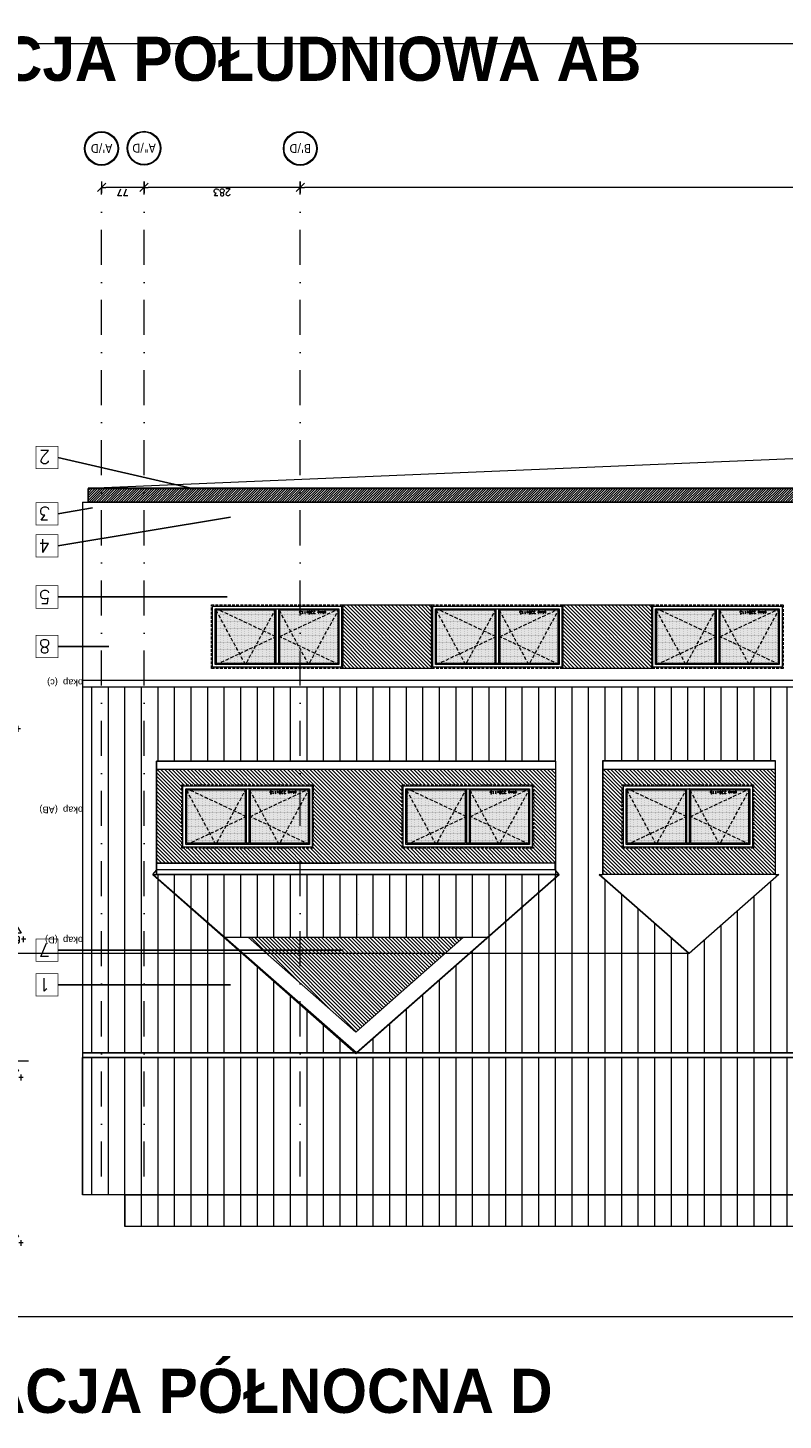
# Model space of a CAD drawing. Header units: millimetres. Extents: x 28291 to 177760, y -399809 to -170937.
# Tile 70 of 256: x 57893 to 59261, y -205466 to -202943. Entities that reach past the tile are written whole.
import ezdxf
from ezdxf.enums import TextEntityAlignment as Align

# ---------------------------------------------------------------- set-up
doc = ezdxf.new("R2010")
doc.units = ezdxf.units.MM
for name, pattern in [('CACHE', [9.525, 6.35, -3.175]), ('CARKOVANA', [7.5, 5, -2.5]), ('DASHDOT', [25.4, 12.7, -6.35, 0, -6.35])]:
    doc.linetypes.add(name, pattern=pattern)
doc.layers.get('0').update_dxf_attribs({"lineweight": 0})
for name, color, linetype, lineweight in [('! opisy okien elewacja', 7, 'Continuous', 0), ('!! 0_ Istn-sciany', 3, 'Continuous', 30), ('!! 0_ Opis', 8, 'Continuous', 13), ('!! 0_ WIDOK ELEWACJA', 4, 'Continuous', 0), ('!! 1  WYDZIELENIE PPOŻ', 252, 'Continuous', 0), ('!! 1_Hatch dach', 252, 'Continuous', 5), ('!! 2_TYNK OBRYS', 252, 'Continuous', 13), ('!! wymiary osi', 250, 'Continuous', 9), ('0-osie-liniA', 14, 'DASHDOT', 5), ('0-osie-tx', 66, 'Continuous', 9), ('0-rzedne-blok', 62, 'Continuous', 13)]:
    doc.layers.add(name, color=color, linetype=linetype, lineweight=lineweight)
for name, color, linetype, lineweight, true_color in [('!! 0_ Istn-okna - wymienione', 9, 'Continuous', 13, 0x808080), ('!! 1_ELEWACJA KOLOR', 7, 'Continuous', 13, 0x6888bb), ('!! 2_ELEWACJA COKÓŁ', 9, 'Continuous', 13, 0x808080)]:
    doc.layers.add(name, color=color, linetype=linetype, lineweight=lineweight, true_color=true_color)
for name, color, linetype, lineweight, plot in [('!! 0_bloki rzędnych', 7, 'Continuous', 0, False), ('!! 0_ramki', 66, 'Continuous', 9, False), ('ND', 240, 'Continuous', 0, False)]:
    doc.layers.add(name, color=color, linetype=linetype, lineweight=lineweight, plot=plot)
doc.layers.add('!! 2_oznaczenia narozniki', color=7, linetype='Continuous')
doc.layers.add('!!_1  OPISY ELEWACJE', color=250, linetype='Continuous')
doc.styles.add('DEUTSCH', font='SIMPLEX8')
doc.styles.add('SIMPLEX', font='simplex.shx', dxfattribs={"width": 0.77})
doc.styles.add('Stil2', font='arial.ttf')
doc.styles.add('STYLE10', font='arialbd.ttf')
doc.styles.add('TAHOMA', font='tahoma.ttf')
doc.styles.add('TXT', font='simplex.shx')
doc.dimstyles.new('DIM50', dxfattribs={"dimscale": 5, "dimtxt": 2.5, "dimasz": 1.5, "dimexe": 0, "dimexo": 0, "dimgap": 0.5, "dimtad": 1, "dimdec": 4, "dimrnd": 0.5, "dimdsep": 46, "dimtxsty": 'TXT', "dimblk1": 'TICK1', "dimblk2": 'TICK1', "dimsah": 1, "dimcen": 0, "dimse1": 1, "dimse2": 1, "dimclrd": 1, "dimclre": 7, "dimclrt": 9, "dimadec": 0, "dimazin": 0, "dimtfac": 1, "dimtdec": 4, "dimtmove": 2, "dimatfit": 3, "dimldrblk": 'TICK1', "dimfxl": 1, "dimtolj": 1, "dimarcsym": 0})
doc.dimstyles.new('OL PB 100', dxfattribs={"dimscale": 4, "dimtxt": 3.5, "dimasz": 0.2, "dimexe": 10, "dimexo": 10, "dimgap": 0.5, "dimtad": 1, "dimdec": 1, "dimrnd": 0.5, "dimzin": 9, "dimdsep": 46, "dimtxsty": 'SIMPLEX', "dimblk": 'thick_MSz', "dimcen": 0.05, "dimdle": 8, "dimse1": 1, "dimse2": 1, "dimclrd": 256, "dimclre": 256, "dimclrt": 3, "dimadec": 1, "dimazin": 2, "dimtfac": 1, "dimtdec": 1, "dimtix": 1, "dimtofl": 0, "dimtmove": 2, "dimatfit": 3, "dimldrblk": 'thick_MSz', "dimfxl": 10, "dimfxlon": 1, "dimtolj": 1, "dimlwd": -1, "dimlwe": -1, "dimarcsym": 0})
pattern_1 = [(90, (67938.474, -208996.977), (-30, 2e-15), [])]

# ---------------------------------------------------------------- blocks, each defined once
blk = doc.blocks.new('D_kota')
for p, q in [((8.7, 0), (8.7, 23)), ((-0.8, 15), (8.7, 15)), ((8.7, 0), (-0.8, 15))]:
    blk.add_line(p, q)
blk.add_lwpolyline([(-0.8, 15), (57.9, 15)])
at = {"style": 'DEUTSCH', "width": 0.8}
blk.add_attdef('POZ.ARCH', (7.3, 19.7), '', height=10, dxfattribs=at)
blk = doc.blocks.new('thick_MSz')
for p, q in [((-10, 0), (10, 0)), ((0, 15), (0, -15))]:
    blk.add_line(p, q)
at = {"const_width": 2, "elevation": 2}
blk.add_lwpolyline([(-7.1, -7.1), (7.1, 7.1)], dxfattribs=at)
blk = doc.blocks.new('*D3800')
at = {"layer": 'DEFPOINTS', "color": 0, "ltscale": 100, "transparency": 16777216}
for p in [(-7256.9, 8688.1), (-7256.9, 8610.3), (-6009.6, 8600.1)]:
    blk.add_point(p, dxfattribs=at)
at = {"layer": 'ND', "ltscale": 100, "transparency": 16777216}
blk.add_line((-6010.4, 8610.3), (-7256.1, 8610.3), dxfattribs=at)
at = {"layer": 'ND', "ltscale": 100, "transparency": 16777216, "xscale": 0.8, "yscale": 0.8, "zscale": 0.8}
for p, rotation in [((-7256.9, 8610.3), 180.0000000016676), ((-6009.6, 8610.3), 1.667526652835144e-09)]:
    blk.add_blockref('thick_MSz', p, dxfattribs=dict(at, rotation=rotation))
at = {"layer": 'ND', "color": 3, "ltscale": 100, "transparency": 16777216, "insert": (-6894.8, 8595.3), "char_height": 14, "attachment_point": 5, "rotation": 180, "style": 'SIMPLEX'}
blk.add_mtext('\\A1;1247.5', dxfattribs=at)
blk = doc.blocks.new('*D3801')
at = {"layer": 'DEFPOINTS', "color": 0, "ltscale": 100, "transparency": 16777216}
for p in [(-7436.9, 8703.8), (-7256.9, 8703.8), (-7256.9, 8642)]:
    blk.add_point(p, dxfattribs=at)
at = {"layer": 'ND', "ltscale": 100, "transparency": 16777216}
blk.add_line((-7436.1, 8642), (-7257.7, 8642), dxfattribs=at)
at = {"layer": 'ND', "ltscale": 100, "transparency": 16777216, "xscale": 0.8, "yscale": 0.8, "zscale": 0.8}
for p, rotation in [((-7436.9, 8642), 180.0000000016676), ((-7256.9, 8642), 1.667526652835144e-09)]:
    blk.add_blockref('thick_MSz', p, dxfattribs=dict(at, rotation=rotation))
at = {"layer": 'ND', "color": 3, "ltscale": 100, "transparency": 16777216, "insert": (-7346.9, 8633), "char_height": 14, "attachment_point": 5, "rotation": 180, "style": 'SIMPLEX'}
blk.add_mtext('\\A1;180', dxfattribs=at)
blk = doc.blocks.new('*D3802')
at = {"layer": 'DEFPOINTS', "color": 0, "ltscale": 100, "transparency": 16777216}
for p in [(-7256.9, 8703.8), (-6941.9, 8703.8), (-6941.9, 8642)]:
    blk.add_point(p, dxfattribs=at)
at = {"layer": 'ND', "ltscale": 100, "transparency": 16777216}
blk.add_line((-7256.1, 8642), (-6942.7, 8642), dxfattribs=at)
at = {"layer": 'ND', "ltscale": 100, "transparency": 16777216, "xscale": 0.8, "yscale": 0.8, "zscale": 0.8, "rotation": 180}
blk.add_blockref('thick_MSz', (-7256.9, 8642), dxfattribs=at)
at = {"layer": 'ND', "ltscale": 100, "transparency": 16777216, "xscale": 0.8, "yscale": 0.8, "zscale": 0.8}
blk.add_blockref('thick_MSz', (-6941.9, 8642), dxfattribs=at)
at = {"layer": 'ND', "color": 3, "ltscale": 100, "transparency": 16777216, "insert": (-7099.4, 8633), "char_height": 14, "attachment_point": 5, "rotation": 180, "style": 'SIMPLEX'}
blk.add_mtext('\\A1;315', dxfattribs=at)
blk = doc.blocks.new('*D3803')
at = {"layer": 'DEFPOINTS', "color": 0, "ltscale": 100, "transparency": 16777216}
for p in [(-6941.9, 8703.8), (-6559.9, 8703.8), (-6559.9, 8642)]:
    blk.add_point(p, dxfattribs=at)
at = {"layer": 'ND', "ltscale": 100, "transparency": 16777216}
blk.add_line((-6941.1, 8642), (-6560.7, 8642), dxfattribs=at)
at = {"layer": 'ND', "ltscale": 100, "transparency": 16777216, "xscale": 0.8, "yscale": 0.8, "zscale": 0.8, "rotation": 180}
blk.add_blockref('thick_MSz', (-6941.9, 8642), dxfattribs=at)
at = {"layer": 'ND', "ltscale": 100, "transparency": 16777216, "xscale": 0.8, "yscale": 0.8, "zscale": 0.8}
blk.add_blockref('thick_MSz', (-6559.9, 8642), dxfattribs=at)
at = {"layer": 'ND', "color": 3, "ltscale": 100, "transparency": 16777216, "insert": (-6750.9, 8633), "char_height": 14, "attachment_point": 5, "rotation": 180, "style": 'SIMPLEX'}
blk.add_mtext('\\A1;382', dxfattribs=at)
blk = doc.blocks.new('*D3804')
at = {"layer": 'DEFPOINTS', "color": 0, "ltscale": 100, "transparency": 16777216}
for p in [(-7616.9, 8679.3), (-7436.9, 8679.3), (-7436.9, 8642)]:
    blk.add_point(p, dxfattribs=at)
at = {"layer": 'ND', "ltscale": 100, "transparency": 16777216}
blk.add_line((-7616.1, 8642), (-7437.7, 8642), dxfattribs=at)
at = {"layer": 'ND', "ltscale": 100, "transparency": 16777216, "xscale": 0.8, "yscale": 0.8, "zscale": 0.8}
for p, rotation in [((-7616.9, 8642), 180.0000000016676), ((-7436.9, 8642), 1.667526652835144e-09)]:
    blk.add_blockref('thick_MSz', p, dxfattribs=dict(at, rotation=rotation))
at = {"layer": 'ND', "color": 3, "ltscale": 100, "transparency": 16777216, "insert": (-7526.9, 8633), "char_height": 14, "attachment_point": 5, "rotation": 180, "style": 'SIMPLEX'}
blk.add_mtext('\\A1;180', dxfattribs=at)
blk = doc.blocks.new('*D3805')
at = {"layer": 'DEFPOINTS', "color": 0, "ltscale": 100, "transparency": 16777216}
for p in [(-7436.9, 8688.1), (-7436.9, 8567.8), (-6009.6, 8557.6)]:
    blk.add_point(p, dxfattribs=at)
at = {"layer": 'ND', "ltscale": 100, "transparency": 16777216}
blk.add_line((-6010.4, 8567.8), (-7436.1, 8567.8), dxfattribs=at)
at = {"layer": 'ND', "ltscale": 100, "transparency": 16777216, "xscale": 0.8, "yscale": 0.8, "zscale": 0.8}
for p, rotation in [((-7436.9, 8567.8), 180.0000000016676), ((-6009.6, 8567.8), 1.667526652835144e-09)]:
    blk.add_blockref('thick_MSz', p, dxfattribs=dict(at, rotation=rotation))
at = {"layer": 'ND', "color": 3, "ltscale": 100, "transparency": 16777216, "insert": (-6895.9, 8552.8), "char_height": 14, "attachment_point": 5, "rotation": 180, "style": 'SIMPLEX'}
blk.add_mtext('\\A1;1427.5', dxfattribs=at)
blk = doc.blocks.new('OKNO 238 X 115')
at = {"layer": '!! 1_Hatch dach', "true_color": 0x575757}
h = blk.add_hatch(dxfattribs=at)
h.set_pattern_fill('DOTS', color=251, angle=180)
h.set_pattern_definition([(180, (59194.8052, -192624.9467), (-0.79375, -1.5875), [0, -1.5875])])
h.paths.add_polyline_path([(49553.5, -204008.1), (49445.5, -204008.1), (49445.5, -203911.1), (49553.5, -203911.1)])
h = blk.add_hatch(dxfattribs=at)
h.set_pattern_fill('DOTS', color=251, angle=180)
h.set_pattern_definition([(180, (59306.8052, -192624.9467), (-0.79375, -1.5875), [0, -1.5875])])
h.paths.add_polyline_path([(49665.5, -204008.1), (49560, -204008.1), (49560, -203911.1), (49665.5, -203911.1)])
at = {"layer": '!! 0_ Istn-okna - wymienione', "linetype": 'CARKOVANA', "lineweight": 5}
blk.add_lwpolyline([(49674.5, -204017.1), (49436.5, -204017.1), (49436.5, -203902.1), (49674.5, -203902.1)], close=True, dxfattribs=at)
at = {"layer": '!! 0_ Istn-okna - wymienione'}
for points in [[(49672.5, -204015.1), (49438.5, -204015.1), (49438.5, -203904.1), (49672.5, -203904.1)], [(49667.5, -204010.1), (49443.5, -204010.1), (49443.5, -203909.1), (49667.5, -203909.1)]]:
    blk.add_lwpolyline(points, close=True, dxfattribs=at)
for points in [[(49551, -204008.1), (49445.5, -204008.1), (49445.5, -203911.1), (49551, -203911.1)], [(49551, -203911.1), (49551, -204008.1)], [(49553, -203909.1), (49553, -204010.1)], [(49558, -203909.1), (49558, -204010.1)], [(49560, -203911.1), (49665.5, -203911.1), (49665.5, -204008.1), (49560, -204008.1)], [(49560, -203911.1), (49560, -204008.1)], [(49558, -204008.1), (49553, -204008.1)]]:
    blk.add_lwpolyline(points, dxfattribs=at)
at = {"layer": '!! 1_Hatch dach', "color": 251, "linetype": 'CACHE', "true_color": 0x575757}
for points in [[(49553, -203909.1), (49498.2, -204010.1), (49443.5, -203909.1)], [(49445.5, -204010.1), (49553, -203959.6), (49445.5, -203909.1)], [(49667.5, -203909.1), (49612.7, -204010.1), (49558, -203909.1)], [(49667.5, -204010.1), (49560, -203959.6), (49667.5, -203909.1)]]:
    blk.add_lwpolyline(points, dxfattribs=at)
at = {"insert": (49644.4, -203918.5), "char_height": 5, "attachment_point": 1, "rotation": 180, "style": 'TXT'}
blk.add_mtext_dynamic_manual_height_columns('okno 238x115', width=52.63, gutter_width=75, heights=[0], dxfattribs=at)
blk = doc.blocks.new('*U80')
h = blk.add_hatch(color=256)
edge = h.paths.add_edge_path()
edge.add_arc((0, 0), 30.6, 0, 360)
edge = h.paths.add_edge_path(flags=17)
edge.add_arc((0, 0), 29.4, 0, 360)
for radius in [30.6, 29.4]:
    blk.add_circle((0, 0), radius)
at = {"style": 'TAHOMA', "flags": 8}
blk.add_attdef('ANSICHTSNUMMER', text='', height=16, dxfattribs=at).set_placement((0, 0), align=Align.MIDDLE_CENTER)
blk = doc.blocks.new('TICK1')
at = {"color": 2}
blk.add_line((-1, -1), (1, 1), dxfattribs=at)
at = {"color": 0}
for p, q in [((0, 0), (-1, 0)), ((0, -1.4), (0, 1.4))]:
    blk.add_line(p, q, dxfattribs=at)
blk = doc.blocks.new('*D3700')
at = {"layer": '!! wymiary osi', "color": 1, "lineweight": -2, "transparency": 16777216}
blk.add_line((60803.8, -211174.5), (58393.6, -211174.5), dxfattribs=at)
at = {"layer": 'DEFPOINTS', "color": 0, "transparency": 16777216}
for p in [(58386.1, -211174.5), (58386.1, -211174.5), (60811.3, -211173.7)]:
    blk.add_point(p, dxfattribs=at)
at = {"layer": '!! wymiary osi', "color": 1, "lineweight": -2, "transparency": 16777216, "xscale": 7.5, "yscale": 7.5, "zscale": 7.5, "rotation": 180}
blk.add_blockref('TICK1', (58386.1, -211174.5), dxfattribs=at)
at = {"layer": '!! wymiary osi', "color": 1, "lineweight": -2, "transparency": 16777216, "xscale": 7.5, "yscale": 7.5, "zscale": 7.5}
blk.add_blockref('TICK1', (60811.3, -211174.5), dxfattribs=at)
at = {"layer": '!! wymiary osi', "color": 9, "transparency": 16777216, "insert": (59598.7, -211183.3), "char_height": 12.5, "attachment_point": 5, "rotation": 180, "style": 'TXT'}
blk.add_mtext('\\A1;2425', dxfattribs=at)
blk = doc.blocks.new('*D3701')
at = {"layer": '!! wymiary osi', "color": 1, "lineweight": -2, "transparency": 16777216}
blk.add_line((58378.6, -211174.5), (58110.6, -211174.5), dxfattribs=at)
at = {"layer": 'DEFPOINTS', "color": 0, "transparency": 16777216}
for p in [(58103.1, -211174.5), (58103.1, -211174.5), (58386.1, -211174.5)]:
    blk.add_point(p, dxfattribs=at)
at = {"layer": '!! wymiary osi', "color": 1, "lineweight": -2, "transparency": 16777216, "xscale": 7.5, "yscale": 7.5, "zscale": 7.5, "rotation": 180}
blk.add_blockref('TICK1', (58103.1, -211174.5), dxfattribs=at)
at = {"layer": '!! wymiary osi', "color": 1, "lineweight": -2, "transparency": 16777216, "xscale": 7.5, "yscale": 7.5, "zscale": 7.5}
blk.add_blockref('TICK1', (58386.1, -211174.5), dxfattribs=at)
at = {"layer": '!! wymiary osi', "color": 9, "transparency": 16777216, "insert": (58244.6, -211183.3), "char_height": 12.5, "attachment_point": 5, "rotation": 180, "style": 'TXT'}
blk.add_mtext('\\A1;283', dxfattribs=at)
blk = doc.blocks.new('*D3702')
at = {"layer": '!! wymiary osi', "color": 1, "lineweight": -2, "transparency": 16777216}
blk.add_line((58095.6, -211174.5), (58033.6, -211174.5), dxfattribs=at)
at = {"layer": 'DEFPOINTS', "color": 0, "transparency": 16777216}
for p in [(58026.1, -211174.5), (58026.1, -211174.5), (58103.1, -211174.5)]:
    blk.add_point(p, dxfattribs=at)
at = {"layer": '!! wymiary osi', "color": 1, "lineweight": -2, "transparency": 16777216, "xscale": 7.5, "yscale": 7.5, "zscale": 7.5, "rotation": 180}
blk.add_blockref('TICK1', (58026.1, -211174.5), dxfattribs=at)
at = {"layer": '!! wymiary osi', "color": 1, "lineweight": -2, "transparency": 16777216, "xscale": 7.5, "yscale": 7.5, "zscale": 7.5}
blk.add_blockref('TICK1', (58103.1, -211174.5), dxfattribs=at)
at = {"layer": '!! wymiary osi', "color": 9, "transparency": 16777216, "insert": (58064.6, -211183.3), "char_height": 12.5, "attachment_point": 5, "rotation": 180, "style": 'TXT'}
blk.add_mtext('\\A1;77', dxfattribs=at)
blk = doc.blocks.new('BLOK POZIOMY SALA GIMNASTYCZNA')
for p, q in [((-7616.85, 8430.57), (-7616.85, 8688.11)), ((-7436.85, 8430.57), (-7436.85, 8688.11)), ((-7256.85, 8430.57), (-7256.85, 8688.11)), ((-6941.85, 8430.57), (-6941.85, 8688.11)), ((-6559.85, 8401.77), (-6559.85, 8659.32)), ((-6309.42, 8401.77), (-6309.42, 8659.32)), ((-6009.57, 8401.77), (-6009.57, 8659.32))]:
    blk.add_line(p, q)
for points in [[(-6309.42, 8401.77), (-6309.42, 8741.67)], [(-7346.85, 8712.69), (-7346.85, 8429.66)]]:
    blk.add_lwpolyline(points)
at = {"layer": '0-rzedne-blok'}
ref = blk.add_blockref('D_kota', (-6559.85, 8727.86), dxfattribs=dict(at, xscale=1.250000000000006, yscale=1.250000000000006, zscale=1.250000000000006, rotation=270))
ref.add_attrib('POZ.ARCH', '+6,97', (-6535.27, 8738.69), dxfattribs={"layer": '0', "height": 12.5, "rotation": 270, "style": 'DEUTSCH', "width": 0.8})
ref = blk.add_blockref('D_kota', (-6309.42, 8723.05), dxfattribs=dict(at, xscale=1.250000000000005, yscale=1.250000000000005, zscale=1.250000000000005, rotation=270))
ref.add_attrib('POZ.ARCH', '+ 10,37', (-6284.84, 8733.88), dxfattribs={"layer": '0', "height": 12.5, "rotation": 270, "style": 'DEUTSCH', "width": 0.8})
ref = blk.add_blockref('D_kota', (-6009.57, 8723.05), dxfattribs=dict(at, xscale=1.250000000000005, yscale=1.250000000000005, zscale=1.250000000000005, rotation=270))
ref.add_attrib('POZ.ARCH', '+ 13,37', (-5984.99, 8733.88), dxfattribs={"layer": '0', "height": 12.5, "rotation": 270, "style": 'DEUTSCH', "width": 0.8})
ref = blk.add_blockref('D_kota', (-7616.85, 8712.69), dxfattribs=dict(at, xscale=1.250000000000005, yscale=1.250000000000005, zscale=1.250000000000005, rotation=270))
ref.add_attrib('POZ.ARCH', '- 2,70  ', (-7592.27, 8723.52), dxfattribs={"layer": '0', "height": 12.5, "rotation": 270, "style": 'DEUTSCH', "width": 0.8})
ref = blk.add_blockref('D_kota', (-7436.85, 8712.69), dxfattribs=dict(at, xscale=1.250000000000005, yscale=1.250000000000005, zscale=1.250000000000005, rotation=270))
ref.add_attrib('POZ.ARCH', '- 0,90  ', (-7412.27, 8723.52), dxfattribs={"layer": '0', "height": 12.5, "rotation": 270, "style": 'DEUTSCH', "width": 0.8})
ref = blk.add_blockref('D_kota', (-7346.85, 8712.69), dxfattribs=dict(at, xscale=1.250000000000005, yscale=1.250000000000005, zscale=1.250000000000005, rotation=270))
ref.add_attrib('POZ.ARCH', '%%p 0,00  ', (-7322.27, 8723.52), dxfattribs={"layer": '0', "height": 12.5, "rotation": 270, "style": 'DEUTSCH', "width": 0.8})
ref = blk.add_blockref('D_kota', (-7256.85, 8712.69), dxfattribs=dict(at, xscale=1.250000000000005, yscale=1.250000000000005, zscale=1.250000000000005, rotation=270))
ref.add_attrib('POZ.ARCH', '+ 0,90  ', (-7232.27, 8723.52), dxfattribs={"layer": '0', "height": 12.5, "rotation": 270, "style": 'DEUTSCH', "width": 0.8})
ref = blk.add_blockref('D_kota', (-6941.38, 8718.1), dxfattribs=dict(at, xscale=1.250000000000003, yscale=1.250000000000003, zscale=1.250000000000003, rotation=269.9999999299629))
ref.add_attrib('POZ.ARCH', '+ 4,05', (-6916.8, 8728.93), dxfattribs={"layer": '0', "height": 12.5, "rotation": 270, "style": 'DEUTSCH', "width": 0.8})
at = {"layer": '!! 2_oznaczenia narozniki', "style": 'Stil2'}
for s, p in [('okap  (c)', (-7001.2, 8840.75)), ('okap  (AB)', (-6770.44, 8840.75)), ('okap  (D)', (-6534.48, 8840.75))]:
    blk.add_text(s, height=12, rotation=270, dxfattribs=at).set_placement(p)
at = {"style": 'SIMPLEX', "width": 0.77}
for s, p in [('POZIOM  PIWNIC (C)', (-7616.31, 8542.85)), ('PROJ. POZIOM WYJŚCIA (D)', (-7436.31, 8542.85)), ('POZIOM PARTERU (C)', (-7346.85, 8542.85)), ('POZIOM PARTERU (D)', (-7256.31, 8542.85)), ('POZIOM PIĘTRA (D)', (-6941.31, 8542.85)), ('POZIOM PODDASZA (D)', (-6559.85, 8542.85)), ('PRZŁAMANIE DACHU', (-6309.42, 8542.85)), ('KALENICA (D)', (-6009.57, 8542.85)), ('POZIOM kalnicy (D2)', (-6234.21, 8523.33, -0.04)), ('POZIOM kalnicy (D1)', (-6175.6, 8523.33, -0.04))]:
    blk.add_text(s, height=10, rotation=270, dxfattribs=at).set_placement(p)
at = {"layer": 'ND', "ltscale": 100}
for base, p1, p2, picture, middle in [((-7436.85, 8641.97), (-7616.85, 8679.26), (-7436.85, 8679.26), '*D3804', (-7526.85, 8632.97)), ((-7256.85, 8641.97), (-7436.85, 8703.84), (-7256.85, 8703.84), '*D3801', (-7346.85, 8632.97))]:
    dim = blk.add_linear_dim(base=base, p1=p1, p2=p2, angle=0, dimstyle='OL PB 100', dxfattribs=at)
    dim.commit()
    dim.dimension.update_dxf_attribs({"geometry": picture, "text_midpoint": middle})
for base, p1, p2, picture, middle in [((-7436.85, 8567.75), (-6009.57, 8557.61), (-7436.85, 8688.11), '*D3805', (-6895.9, 8552.8)), ((-7256.85, 8610.27), (-6009.57, 8600.13), (-7256.85, 8688.11), '*D3800', (-6894.77, 8595.31))]:
    dim = blk.add_linear_dim(base=base, p1=p1, p2=p2, angle=0, dimstyle='OL PB 100', dxfattribs=at)
    dim.commit()
    dim.dimension.update_dxf_attribs({"geometry": picture, "text_midpoint": middle, "dimtype": 160})
for base, p1, p2, picture, middle in [((-6941.85, 8641.97), (-7256.85, 8703.84), (-6941.85, 8703.84), '*D3802', (-7099.35, 8632.97)), ((-6559.85, 8641.97), (-6941.85, 8703.84), (-6559.85, 8703.84), '*D3803', (-6750.85, 8632.97))]:
    dim = blk.add_linear_dim(base=base, p1=p1, p2=p2, dimstyle='OL PB 100', dxfattribs=at)
    dim.commit()
    dim.dimension.update_dxf_attribs({"geometry": picture, "text_midpoint": middle})
blk = doc.blocks.new('BLOK OSIE DE')
at = {"layer": '0-osie-liniA', "ltscale": 5}
for points in [[(58026.06735, -212967.07145), (58026.06735, -211174.54046)], [(58103.06735, -212967.07145), (58103.06735, -211174.54046)], [(58386.06735, -212967.07145), (58386.06735, -211174.54046)]]:
    blk.add_lwpolyline(points, dxfattribs=at)
at = {"layer": '0-osie-tx'}
ref = blk.add_blockref('*U80', (58026.06735, -211104.04341), dxfattribs=at)
ref.add_attrib('ANSICHTSNUMMER', "A'/D", dxfattribs={"layer": '0', "height": 16, "rotation": 180, "style": 'TAHOMA', "flags": 8}).set_placement((58026.06735, -211104.04341), align=Align.MIDDLE_CENTER)
ref = blk.add_blockref('*U80', (58103.06735, -211103.54341), dxfattribs=at)
ref.add_attrib('ANSICHTSNUMMER', 'A"/D', dxfattribs={"layer": '0', "height": 16, "rotation": 180, "style": 'TAHOMA', "flags": 8}).set_placement((58103.06735, -211103.54341), align=Align.MIDDLE_CENTER)
ref = blk.add_blockref('*U80', (58386.06735, -211104.04341), dxfattribs=at)
ref.add_attrib('ANSICHTSNUMMER', "B'/D", dxfattribs={"layer": '0', "height": 16, "rotation": 180, "style": 'TAHOMA', "flags": 8}).set_placement((58386.06735, -211104.04341), align=Align.MIDDLE_CENTER)
at = {"layer": '!! wymiary osi'}
for base, p1, p2, picture, middle in [((58026.06735, -211174.54046), (58103.06735, -211174.54046), (58026.06735, -211174.54046), '*D3702', (58064.56735, -211183.29046)), ((58103.06735, -211174.54046), (58386.06735, -211174.54046), (58103.06735, -211174.54046), '*D3701', (58244.56735, -211183.29046)), ((58386.06735, -211174.54046), (60811.30712, -211173.73186), (58386.06735, -211174.54046), '*D3700', (59598.68724, -211183.29046))]:
    dim = blk.add_linear_dim(base=base, p1=p1, p2=p2, angle=180, dimstyle='DIM50', dxfattribs=at)
    dim.commit()
    dim.dimension.update_dxf_attribs({"geometry": picture, "text_midpoint": middle})

msp = doc.modelspace()

# ---------------------------------------------------------------- hatches: boundary and pattern name
at = {"layer": '!! 1_ELEWACJA KOLOR', "true_color": 0x4f5358}
h = msp.add_hatch(dxfattribs=at)
h.set_pattern_fill('ANSI31', color=251, scale=1.5, angle=-90)
h.set_pattern_definition([(315, (67539.4744, -208996.977), (3.367596, 3.367596), [])])
h.paths.add_polyline_path([(58463.06735, -203989.10743), (58624.06735, -203989.10743), (58624.06735, -204104.10743), (58463.06735, -204104.10743)])
h = msp.add_hatch(dxfattribs=at)
h.set_pattern_fill('ANSI31', color=251, scale=1.5, angle=-90)
h.set_pattern_definition([(315, (67938.4744, -208996.977), (3.367596, 3.367596), [])])
h.paths.add_polyline_path([(58862.06735, -203989.10743), (59023.06735, -203989.10743), (59023.06735, -204104.10743), (58862.06735, -204104.10743)])
h = msp.add_hatch(dxfattribs=at)
h.set_pattern_fill('ANSI31', color=251, scale=1.5, angle=-90)
h.paths.add_polyline_path([(58848.59686, -204287.45533), (58125.59686, -204287.45533), (58125.59686, -204457.12714), (58457.94233, -204457.12714), (58848.59686, -204457.12714)])
h.paths.add_polyline_path([(58409.56735, -204430.10743), (58171.56735, -204430.10743), (58171.56735, -204315.10743), (58409.56735, -204315.10743)], flags=16)
h.paths.add_polyline_path([(58407.56735, -204428.10743), (58173.56735, -204428.10743), (58173.56735, -204317.10743), (58407.56735, -204317.10743)], flags=0)
h.paths.add_polyline_path([(58402.56735, -204423.10743), (58178.56735, -204423.10743), (58178.56735, -204322.10743), (58402.56735, -204322.10743)], flags=0)
h.paths.add_polyline_path([(58400.52775, -204421.10743), (58376.34705, -204421.10743), (58375.81735, -204423.10743), (58375.28765, -204421.10743), (58351.06735, -204421.10743), (58351.06735, -204329.65884), (58349.06735, -204322.10743), (58349.06735, -204421.10743), (58344.06735, -204421.10743), (58344.06735, -204423.10743), (58342.12676, -204421.10743), (58319.0723, -204421.10743), (58318.56735, -204423.10743), (58318.01289, -204421.10743), (58295.06735, -204421.10743), (58295.06735, -204338.33958), (58293.06735, -204331.12529), (58293.06735, -204421.10743), (58288.06735, -204421.10743), (58288.06735, -204423.10743), (58286.12676, -204421.10743), (58263.0723, -204421.10743), (58262.56735, -204423.10743), (58262.0624, -204421.10743), (58239.06735, -204421.10743), (58239.06735, -204330.029), (58237.06735, -204322.10743), (58237.06735, -204421.10743), (58232.06735, -204421.10743), (58232.06735, -204423.10743), (58230.02775, -204421.10743), (58205.84705, -204421.10743), (58205.31735, -204423.10743), (58204.78765, -204421.10743), (58180.56735, -204421.10743), (58180.56735, -204324.10743), (58230.02775, -204324.10743), (58232.06735, -204322.10743), (58232.06735, -204421.10743), (58237.06735, -204421.10743), (58237.06735, -204322.10743), (58239.06735, -204330.029), (58239.06735, -204324.10743), (58286.12676, -204324.10743), (58288.06735, -204322.10743), (58288.06735, -204421.10743), (58293.06735, -204421.10743), (58293.06735, -204331.12529), (58295.06735, -204338.33958), (58295.06735, -204324.10743), (58342.12676, -204324.10743), (58344.06735, -204322.10743), (58344.06735, -204421.10743), (58349.06735, -204421.10743), (58349.06735, -204322.10743), (58351.06735, -204329.65884), (58351.06735, -204324.10743), (58400.52775, -204324.10743), (58402.56735, -204322.10743), (58400.56735, -204329.65884), (58400.56735, -204421.14627)], flags=0)
h.paths.add_polyline_path([(58570.56735, -204315.10743), (58808.56735, -204315.10743), (58808.56735, -204430.10743), (58570.56735, -204430.10743)], flags=16)
h.paths.add_polyline_path([(58572.56735, -204317.10743), (58806.56735, -204317.10743), (58806.56735, -204428.10743), (58572.56735, -204428.10743)], flags=0)
h.paths.add_polyline_path([(58577.56735, -204423.10743), (58577.56735, -204322.10743), (58801.56735, -204322.10743), (58801.56735, -204423.10743)], flags=0)
h.paths.add_polyline_path([(58579.56735, -204421.10743), (58579.56735, -204324.10743), (58629.02775, -204324.10743), (58631.06735, -204322.10743), (58631.06735, -204421.10743), (58636.06735, -204421.10743), (58636.06735, -204322.10743), (58638.06735, -204330.029), (58638.06735, -204324.10743), (58685.12676, -204324.10743), (58687.06735, -204322.10743), (58687.06735, -204421.10743), (58692.06735, -204421.10743), (58692.06735, -204331.12529), (58694.06735, -204338.33958), (58694.06735, -204324.10743), (58741.12676, -204324.10743), (58743.06735, -204322.10743), (58743.06735, -204421.10743), (58748.06735, -204421.10743), (58748.06735, -204322.10743), (58750.06735, -204329.65884), (58750.06735, -204324.10743), (58799.52775, -204324.10743), (58801.56735, -204322.10743), (58799.56735, -204329.65884), (58799.56735, -204421.14627), (58799.52775, -204421.10743), (58775.34705, -204421.10743), (58774.81735, -204423.10743), (58774.28765, -204421.10743), (58750.06735, -204421.10743), (58750.06735, -204329.65884), (58748.06735, -204322.10743), (58748.06735, -204421.10743), (58743.06735, -204421.10743), (58743.06735, -204423.10743), (58741.12676, -204421.10743), (58718.0723, -204421.10743), (58717.56735, -204423.10743), (58717.01289, -204421.10743), (58694.06735, -204421.10743), (58694.06735, -204338.33958), (58692.06735, -204331.12529), (58692.06735, -204421.10743), (58687.06735, -204421.10743), (58687.06735, -204423.10743), (58685.12676, -204421.10743), (58662.0723, -204421.10743), (58661.56735, -204423.10743), (58661.0624, -204421.10743), (58638.06735, -204421.10743), (58638.06735, -204330.029), (58636.06735, -204322.10743), (58636.06735, -204421.10743), (58631.06735, -204421.10743), (58631.06735, -204423.10743), (58629.02775, -204421.10743), (58604.84705, -204421.10743), (58604.31735, -204423.10743), (58603.78765, -204421.10743)], flags=0)
h.paths.add_polyline_path([(58380.7396, -204325.26706), (58326.81103, -204325.26706), (58326.81103, -204332.76706), (58380.7396, -204332.76706)], flags=8)
h.paths.add_polyline_path([(58779.7396, -204325.26706), (58725.81103, -204325.26706), (58725.81103, -204332.76706), (58779.7396, -204332.76706)], flags=8)
h = msp.add_hatch(dxfattribs=at)
h.set_pattern_fill('ANSI31', color=251, scale=1.5, angle=-90)
h.paths.add_polyline_path([(59246.59686, -204287.45533), (58934.59686, -204287.45533), (58934.59686, -204477.75954), (59246.59686, -204477.75954)])
h.paths.add_polyline_path([(58969.56735, -204430.10743), (58969.56735, -204315.10743), (59207.56735, -204315.10743), (59207.56735, -204430.10743)], flags=16)
h.paths.add_polyline_path([(58971.56735, -204428.10743), (58971.56735, -204317.10743), (59205.56735, -204317.10743), (59205.56735, -204428.10743)], flags=0)
h.paths.add_polyline_path([(58976.56735, -204423.10743), (58976.56735, -204322.10743), (59200.56735, -204322.10743), (59200.56735, -204423.10743)], flags=0)
h.paths.add_polyline_path([(59147.06735, -204421.10743), (59142.06735, -204421.10743), (59142.06735, -204423.10743), (59140.12676, -204421.10743), (59117.0723, -204421.10743), (59116.56735, -204423.10743), (59116.01289, -204421.10743), (59093.06735, -204421.10743), (59093.06735, -204338.33958), (59091.06735, -204331.12529), (59091.06735, -204421.10743), (59086.06735, -204421.10743), (59086.06735, -204423.10743), (59084.12676, -204421.10743), (59061.0723, -204421.10743), (59060.56735, -204423.10743), (59060.0624, -204421.10743), (59037.06735, -204421.10743), (59037.06735, -204330.029), (59035.06735, -204322.10743), (59035.06735, -204421.10743), (59030.06735, -204421.10743), (59030.06735, -204423.10743), (59028.02775, -204421.10743), (59003.84705, -204421.10743), (59003.31735, -204423.10743), (59002.78765, -204421.10743), (58978.56735, -204421.10743), (58978.56735, -204324.10743), (59028.02775, -204324.10743), (59030.06735, -204322.10743), (59030.06735, -204421.10743), (59035.06735, -204421.10743), (59035.06735, -204322.10743), (59037.06735, -204330.029), (59037.06735, -204324.10743), (59084.12676, -204324.10743), (59086.06735, -204322.10743), (59086.06735, -204421.10743), (59091.06735, -204421.10743), (59091.06735, -204331.12529), (59093.06735, -204338.33958), (59093.06735, -204324.10743), (59140.12676, -204324.10743), (59142.06735, -204322.10743), (59142.06735, -204421.10743), (59147.06735, -204421.10743), (59147.06735, -204322.10743), (59149.06735, -204329.65884), (59149.06735, -204324.10743), (59198.52775, -204324.10743), (59200.56735, -204322.10743), (59198.56735, -204329.65884), (59198.56735, -204421.14627), (59198.52775, -204421.10743), (59174.34705, -204421.10743), (59173.81735, -204423.10743), (59173.28765, -204421.10743), (59149.06735, -204421.10743), (59149.06735, -204329.65884), (59147.06735, -204322.10743)], flags=0)
h.paths.add_polyline_path([(59178.7396, -204325.26706), (59124.81103, -204325.26706), (59124.81103, -204332.76706), (59178.7396, -204332.76706)], flags=8)
h = msp.add_hatch(dxfattribs=at)
h.set_pattern_fill('ANSI31', color=251, scale=1.5, angle=-90)
h.paths.add_polyline_path([(58682.15457, -204591.41958), (58292.03915, -204591.41958), (58487.09686, -204763.07037)])
at = {"layer": '!! 1_Hatch dach'}
h = msp.add_hatch(dxfattribs=at)
h.set_pattern_fill('_USER', color=8, scale=30, angle=90, pattern_type=0)
h.set_pattern_definition(pattern_1)
h.paths.add_polyline_path([(57991.56735, -204800.99821), (58487.89467, -204800.99821), (58118.98237, -204477.75954), (58125.59686, -204477.75954), (58125.59686, -204272.45533), (58848.59686, -204272.45533), (58848.59686, -204477.75954), (58855.21134, -204477.75954), (58487.89467, -204800.99821), (60054.29904, -204800.99821), (59686.98237, -204477.75954), (59693.59686, -204477.75954), (59693.59686, -204272.45533), (60416.59686, -204272.45533), (60416.59686, -204477.75954), (60423.21134, -204477.75954), (60055.89467, -204800.99821), (60790.56735, -204800.99821), (60790.56735, -204138.10743), (57991.56735, -204138.10743)])
h.paths.add_polyline_path([(58934.59686, -204477.75954), (58934.59686, -204271.27785), (59246.59686, -204271.27785), (59246.59686, -204477.75954), (59253.21134, -204477.75954), (59090.59686, -204620.86029), (58927.98237, -204477.75954)], flags=16)
h.paths.add_polyline_path([(59328.59686, -204477.75954), (59328.59686, -204271.27785), (59640.59686, -204271.27785), (59640.59686, -204477.75954), (59647.21134, -204477.75954), (59484.59686, -204620.86029), (59321.98237, -204477.75954)], flags=16)
h = msp.add_hatch(dxfattribs=at)
h.set_pattern_fill('_USER', color=8, scale=30, angle=90, pattern_type=0)
h.set_pattern_definition(pattern_1)
h.paths.add_polyline_path([(58855.21134, -204477.75954), (58519.76246, -204477.75954), (58118.98237, -204477.75954), (58248.70258, -204591.41958), (58726.0522, -204591.41958)])
h = msp.add_hatch(dxfattribs=at)
h.set_pattern_fill('_USER', color=8, scale=30, angle=90, pattern_type=0)
h.set_pattern_definition(pattern_1)
h.paths.add_polyline_path([(57991.56735, -204809.28152), (60790.56735, -204809.28152), (60790.56735, -205057.78093), (57991.56735, -205057.78093)])
h = msp.add_hatch(dxfattribs=at)
h.set_pattern_fill('_USER', color=8, scale=30, angle=90, pattern_type=0)
h.set_pattern_definition(pattern_1)
h.paths.add_polyline_path([(60790.56735, -205115.39), (58068.56735, -205115.39), (58068.56735, -205057.78093), (60790.56735, -205057.78093)])
at = {"layer": '!! 2_ELEWACJA COKÓŁ', "true_color": 0x2b2b2c}
h = msp.add_hatch(dxfattribs=at)
h.set_pattern_fill('ANSI31', color=250)
h.paths.add_polyline_path([(58001.56735, -203803.10743), (60196.56735, -203803.10743), (60196.56735, -203685.63192), (60074.78235, -203685.63192), (59738.28206, -203778.10743), (58001.56735, -203778.10743)])

# ---------------------------------------------------------------- linework, layer by layer
at = {"layer": '! opisy okien elewacja'}
for points in [[(57991.56735, -204800.99821), (58487.89467, -204800.99821), (58118.98237, -204477.75954), (58125.59686, -204477.75954), (58125.59686, -204272.45533), (58848.59686, -204272.45533), (58848.59686, -204477.75954), (58855.21134, -204477.75954), (58487.89467, -204800.99821), (60054.29904, -204800.99821), (59686.98237, -204477.75954), (59693.59686, -204477.75954), (59693.59686, -204272.45533), (60416.59686, -204272.45533), (60416.59686, -204477.75954), (60423.21134, -204477.75954), (60055.89467, -204800.99821), (60790.56735, -204800.99821), (60790.56735, -204138.10743), (57991.56735, -204138.10743)], [(58934.59686, -204477.75954), (58934.59686, -204271.27785), (59246.59686, -204271.27785), (59246.59686, -204477.75954), (59253.21134, -204477.75954), (59090.59686, -204620.86029), (58927.98237, -204477.75954)], [(57991.56735, -204809.28152), (60790.56735, -204809.28152), (60790.56735, -205057.78093), (57991.56735, -205057.78093)], [(60790.56735, -205115.39), (58068.56735, -205115.39), (58068.56735, -205057.78093), (60790.56735, -205057.78093)]]:
    msp.add_lwpolyline(points, close=True, dxfattribs=at)
msp.add_lwpolyline([(58491.85429, -204550.70655), (58491.85429, -204550.70655)], dxfattribs=at)
at = {"layer": '!! 0_ Istn-sciany'}
msp.add_lwpolyline([(60074.78235, -203685.63192), (59738.28206, -203778.10743), (58001.56735, -203778.10743)], dxfattribs=at)
at = {"layer": '!! 0_ WIDOK ELEWACJA'}
for points in [[(58001.56735, -203803.10743), (58001.56735, -203778.10743)], [(57991.56735, -203803.10743), (57991.56735, -205057.78093)], [(57991.56735, -203803.10743), (59761.56735, -203803.10743)], [(60196.56735, -203803.10743), (58001.56735, -203803.10743)], [(60790.56735, -204126.10743), (57991.56735, -204126.10743)], [(60790.56735, -204138.10743), (57991.56735, -204138.10743)], [(58125.59686, -204272.45533), (58125.59686, -204477.75954)], [(58848.59686, -204272.45533), (58125.59686, -204272.45533)], [(58848.59686, -204272.45533), (58848.59686, -204477.75954)], [(58934.59686, -204272.45533), (58934.59686, -204477.75954)], [(59246.59686, -204272.45533), (58934.59686, -204272.45533)], [(59246.59686, -204272.45533), (59246.59686, -204477.75954)], [(58848.59686, -204287.45533), (58125.59686, -204287.45533)], [(59246.59686, -204287.45533), (58934.59686, -204287.45533)], [(58118.98237, -204477.75954), (58126.18931, -204469.11573), (58126.18931, -204457.12714), (58457.94233, -204457.12714)], [(58118.98237, -204477.75954), (58855.21134, -204477.75954)], [(58118.98237, -204477.75954), (58487.09686, -204801.70029)], [(58118.98237, -204477.75954), (58487.09686, -204801.70029), (58855.21134, -204477.75954)], [(58848.59686, -204477.75954), (58125.59686, -204477.75954)], [(58855.21134, -204477.75954), (58848.00441, -204469.11573), (58848.00441, -204457.12714), (58126.18931, -204457.12714)], [(58848.00441, -204469.11573), (58126.18931, -204469.11573)], [(58855.21134, -204477.75954), (58487.09686, -204801.70029)], [(58855.21134, -204477.75954), (58519.76246, -204477.75954)], [(58927.98237, -204477.75954), (59090.59686, -204620.86029)], [(59246.59686, -204477.75954), (58934.59686, -204477.75954)], [(59253.21134, -204477.75954), (59090.59686, -204620.86029)], [(58248.14151, -204591.41958), (58726.0522, -204591.41958)], [(58292.03915, -204591.41958), (58487.09686, -204763.07037), (58682.15457, -204591.41958)], [(60790.56735, -204800.99821), (57991.56735, -204800.99821)], [(60790.56735, -204809.28152), (57991.56735, -204809.28152)], [(60790.56735, -205057.78093), (57991.56735, -205057.78093)], [(58068.56735, -205057.78093), (58068.56735, -205115.39)], [(60790.56735, -205115.39), (58068.56735, -205115.39)]]:
    msp.add_lwpolyline(points, dxfattribs=at)
at = {"layer": '!! 0_ramki'}
msp.add_lwpolyline([(57423.43585, -205278.37862), (64626.72452, -205278.37862), (64599.09384, -202972.5386), (57395.80517, -202972.5386)], close=True, dxfattribs=at)
at = {"layer": '!! 1  WYDZIELENIE PPOŻ'}
msp.add_lwpolyline([(59090.59686, -204620.86029), (57023.31395, -204620.86029)], dxfattribs=at)
at = {"layer": '!! 2_ELEWACJA COKÓŁ', "color": 250, "true_color": 0x2b2b2c}
msp.add_lwpolyline([(58001.56735, -203803.10743), (60196.56735, -203803.10743), (60196.56735, -203685.63192), (58001.56735, -203778.10743)], close=True, dxfattribs=at)
at = {"layer": '!! 2_TYNK OBRYS'}
for points in [[(58463.06735, -203989.10743), (58624.06735, -203989.10743), (58624.06735, -204104.10743), (58463.06735, -204104.10743)], [(58862.06735, -203989.10743), (59023.06735, -203989.10743), (59023.06735, -204104.10743), (58862.06735, -204104.10743)]]:
    msp.add_lwpolyline(points, close=True, dxfattribs=at)
at = {"layer": '!!_1  OPISY ELEWACJE', "const_width": 1.2}
for points in [[(57947.05456, -203701.70275), (57947.05456, -203742.24754), (57907.34022, -203742.24754), (57907.34022, -203701.70275)], [(57947.05456, -203701.70275), (57947.05456, -203742.24754), (57907.34022, -203742.24754), (57907.34022, -203701.70275)], [(57947.05456, -203803.669), (57947.05456, -203844.21379), (57907.34022, -203844.21379), (57907.34022, -203803.669)], [(57947.05456, -203803.669), (57947.05456, -203844.21379), (57907.34022, -203844.21379), (57907.34022, -203803.669)], [(57947.05456, -203862.00977), (57947.05456, -203902.55456), (57907.34022, -203902.55456), (57907.34022, -203862.00977)], [(57947.05456, -203862.00977), (57947.05456, -203902.55456), (57907.34022, -203902.55456), (57907.34022, -203862.00977)], [(57947.05456, -203954.50608), (57947.05456, -203995.05087), (57907.34022, -203995.05087), (57907.34022, -203954.50608)], [(57947.05456, -203954.50608), (57947.05456, -203995.05087), (57907.34022, -203995.05087), (57907.34022, -203954.50608)], [(57947.05456, -204044.10271), (57947.05456, -204084.6475), (57907.34022, -204084.6475), (57907.34022, -204044.10271)], [(57947.05456, -204044.10271), (57947.05456, -204084.6475), (57907.34022, -204084.6475), (57907.34022, -204044.10271)], [(57947.05456, -204594.48185), (57947.05456, -204635.02664), (57907.34022, -204635.02664), (57907.34022, -204594.48185)], [(57947.05456, -204594.48185), (57947.05456, -204635.02664), (57907.34022, -204635.02664), (57907.34022, -204594.48185)], [(57947.05456, -204657.41405), (57947.05456, -204697.95884), (57907.34022, -204697.95884), (57907.34022, -204657.41405)], [(57947.05456, -204657.41405), (57947.05456, -204697.95884), (57907.34022, -204697.95884), (57907.34022, -204657.41405)]]:
    msp.add_lwpolyline(points, close=True, dxfattribs=at)
at = {"layer": '!!_1  OPISY ELEWACJE'}
for points in [[(57947.05456, -203721.97515), (58190.66578, -203778.10743)], [(57947.05456, -203823.9414), (58009.89886, -203813.52442)], [(57947.05456, -203882.28217), (58259.99029, -203830.41039)], [(57947.05456, -203974.77847), (58253.86879, -203974.77847)], [(57947.05456, -204064.37511), (58039.56412, -204064.37511)], [(57947.05456, -204614.75424), (58463.66266, -204614.75424)], [(57947.05456, -204677.68644), (58259.99029, -204677.68644)]]:
    msp.add_lwpolyline(points, dxfattribs=at)

# ---------------------------------------------------------------- block references
at = {"layer": '! opisy okien elewacja'}
for p in [(8788.57178, -87.02756), (9187.57178, -87.02756), (9586.57178, -87.02756), (8735.07178, -413.02756), (9134.07178, -413.02756), (9533.07178, -413.02756)]:
    msp.add_blockref('OKNO 238 X 115', p, dxfattribs=at)
at = {"layer": '!! 0_bloki rzędnych', "rotation": 270}
msp.add_blockref('BLOK POZIOMY SALA GIMNASTYCZNA', (49151.85183, -211124.96165), dxfattribs=at)
msp.add_blockref('BLOK OSIE DE', (0, 7941.93976))

# ---------------------------------------------------------------- texts
at = {"layer": '!! 0_ Opis', "style": 'STYLE10', "width": 0.95}
for s, p in [('ELEWACJA POŁUDNIOWA AB', (57458.92604, -203039.53698)), ('ELEWACJA PÓŁNOCNA D', (57504.4146, -205453.26132))]:
    msp.add_text(s, height=80, dxfattribs=at).set_placement(p)
at = {"layer": '!!_1  OPISY ELEWACJE', "char_height": 24, "attachment_point": 1, "rotation": 180, "style": 'TXT'}
for s, insert in [('2', (57933.35264, -203733.57891)), ('3', (57933.35264, -203835.54516)), ('4', (57933.35264, -203893.88594)), ('5', (57933.35264, -203986.38224)), ('8', (57933.35264, -204075.97887)), ('7', (57933.35264, -204626.35801)), ('1', (57933.35264, -204689.29021))]:
    msp.add_mtext_dynamic_manual_height_columns(s, width=40.5447886, gutter_width=90, heights=[0], dxfattribs=dict(at, insert=insert))

doc.saveas('drawing.dxf')
